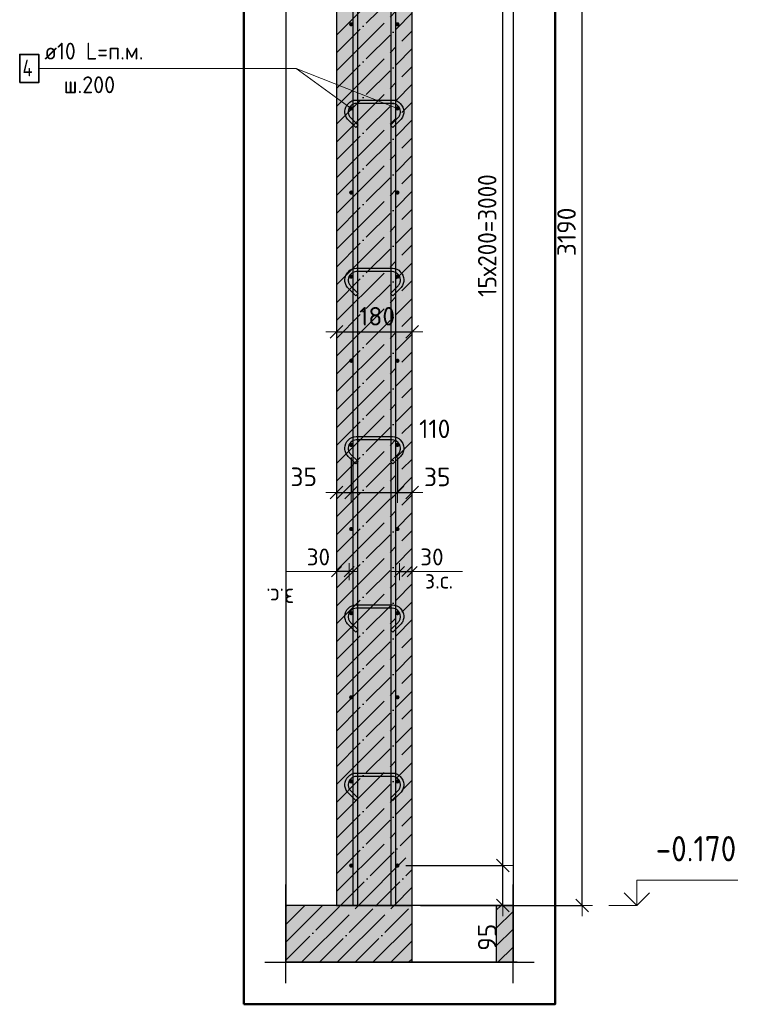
# Model space of a CAD drawing. Header units: millimetres. Extents: x -17997 to 37135, y 45383 to 72408.
# Tile 62 of 67: x 35390 to 37108, y 62457 to 64798. Entities that reach past the tile are written whole.
import ezdxf

# ---------------------------------------------------------------- set-up
doc = ezdxf.new("R2010")
doc.units = ezdxf.units.MM
doc.header["$PDMODE"] = 65
doc.linetypes.add('______11', pattern=[100, 80, -10, 0, -10])
doc.linetypes.add('______5', pattern=[220, 160, -20, 20, -20])
for name, color, linetype, lineweight in [('Standard', 7, 'Continuous', 25), ('Арм.стержн. вертикальными 1', 22, 'Continuous', 35), ('Арм.стержн.горизонт. 1', 180, 'Continuous', 35), ('Высотная отметки_ общее', 7, 'Continuous', 13), ('Размерная линия_ общее', 7, 'Continuous', 13), ('Размерная линия_ общее_1', 7, 'Continuous', 13)]:
    doc.layers.add(name, color=color, linetype=linetype, lineweight=lineweight)
doc.layers.add('Арм.стержн.Стяжки', color=7, linetype='Continuous', lineweight=35, true_color=0x501e0f)
doc.styles.add('ISOCPEUR', font='ISOCPEUR')
doc.dimstyles.new('DIMSTYLE_11', dxfattribs={"dimtxt": 44, "dimasz": 50, "dimexe": 0, "dimexo": 0, "dimgap": 22, "dimtad": 2, "dimdec": 0, "dimrnd": 5, "dimzin": 12, "dimdsep": 46, "dimtxsty": 'ISOCPEUR', "dimblk1": 'ALL_ML_STRICH', "dimblk2": 'ALL_ML_STRICH', "dimsah": 1, "dimcen": 0, "dimclrd": 7, "dimclre": 256, "dimclrt": 7, "dimadec": 0, "dimazin": 0, "dimtfac": 1, "dimtdec": 0, "dimtix": 1, "dimtmove": 2, "dimatfit": 3, "dimfxl": 0, "dimtvp": 1.2, "dimtzin": 0, "dimlwd": 0, "dimlwe": -3, "dimarcsym": 0})
doc.dimstyles.new('DIMSTYLE_3', dxfattribs={"dimtxt": 44, "dimasz": 50, "dimexe": 0, "dimexo": 0, "dimgap": 22, "dimtad": 2, "dimdec": 0, "dimrnd": 5, "dimzin": 12, "dimdsep": 46, "dimtxsty": 'ISOCPEUR', "dimblk1": 'ALL_ML_STRICH', "dimblk2": 'ALL_ML_STRICH', "dimsah": 1, "dimcen": 0, "dimclrd": 7, "dimclre": 256, "dimclrt": 7, "dimadec": 0, "dimazin": 0, "dimtfac": 1, "dimtdec": 0, "dimtix": 1, "dimtmove": 2, "dimatfit": 3, "dimfxl": 0, "dimtzin": 0, "dimlwd": 0, "dimlwe": -3, "dimarcsym": 0})
doc.dimstyles.new('DIMSTYLE_8', dxfattribs={"dimtxt": 40, "dimasz": 40, "dimexe": 0, "dimexo": 0.001, "dimgap": 20, "dimtad": 2, "dimdec": 0, "dimrnd": 5, "dimzin": 12, "dimdsep": 46, "dimtxsty": 'ISOCPEUR', "dimblk1": 'ALL_ML_STRICH', "dimblk2": 'ALL_ML_STRICH', "dimsah": 1, "dimcen": 0, "dimse1": 1, "dimse2": 1, "dimclrd": 7, "dimclre": 256, "dimclrt": 7, "dimadec": 0, "dimazin": 0, "dimtfac": 1, "dimtdec": 0, "dimtix": 1, "dimtmove": 2, "dimatfit": 3, "dimfxl": 0, "dimtvp": 1.2, "dimtzin": 0, "dimlwd": 0, "dimlwe": -3, "dimarcsym": 0})

# ---------------------------------------------------------------- blocks, each defined once
blk = doc.blocks.new('ALL_ML_STRICH')
at = {"color": 0, "linetype": 'ByBlock', "lineweight": -2}
for p, q in [((0, -0.5), (0, 0.5)), ((-1, 0), (0.5, 0)), ((-0.3, -0.3), (0.3, 0.3))]:
    blk.add_line(p, q, dxfattribs=at)
blk = doc.blocks.new('*D53')
at = {"layer": 'DEFPOINTS', "color": 7, "linetype": 'Continuous', "lineweight": 13, "transparency": 33554687}
for p in [(36444.9, 65882.2), (36322.8, 62692.2), (36726.9, 62692.2)]:
    blk.add_point(p, dxfattribs=at)
at = {"layer": 'Размерная линия_ общее', "color": 253, "linetype": 'Continuous', "lineweight": -2, "true_color": 0xa0a0a0, "transparency": 33554687}
for p, q in [((36464.9, 65882.2), (36726.9, 65882.2)), ((36342.8, 62692.2), (36726.9, 62692.2))]:
    blk.add_line(p, q, dxfattribs=at)
at = {"layer": 'Размерная линия_ общее', "color": 7, "linetype": 'Continuous', "lineweight": -2, "transparency": 33554687}
blk.add_line((36726.9, 62692.2), (36726.9, 65882.2), dxfattribs=at)
at = {"layer": 'Размерная линия_ общее', "color": 7, "linetype": 'Continuous', "lineweight": 13, "transparency": 33554687, "xscale": 50, "yscale": 50, "zscale": 50}
for p, rotation in [((36726.9, 65882.2), 90), ((36726.9, 62692.2), 270)]:
    blk.add_blockref('ALL_ML_STRICH', p, dxfattribs=dict(at, rotation=rotation))
at = {"layer": 'Размерная линия_ общее', "color": 7, "linetype": 'Continuous', "lineweight": 13, "transparency": 33554687, "insert": (36689.9, 64293.8), "char_height": 44, "width": 176, "attachment_point": 5, "rotation": 90, "style": 'ISOCPEUR'}
blk.add_mtext('\\A1;{3190}', dxfattribs=at)
blk = doc.blocks.new('COMPLEX_ELEVATIONDIM_2')
at = {"layer": 'Высотная отметки_ общее', "color": 7, "linetype": 'Continuous', "lineweight": 13, "transparency": 33554687}
for p, q in [((36856.9, 62692.2), (36856.9, 62752.2)), ((36856.9, 62752.2), (37096.9, 62752.2)), ((36856.9, 62692.2), (36826.9, 62722.2)), ((36856.9, 62692.2), (36886.9, 62722.2)), ((36856.9, 62692.2), (36856.9, 62692.2)), ((36856.9, 62692.2), (36856.9, 62692.2)), ((36856.9, 62692.2), (36856.9, 62692.2)), ((36856.9, 62692.2), (36856.9, 62692.2))]:
    blk.add_line(p, q, dxfattribs=at)
blk.add_lwpolyline([(36856.9, 62692.2), (36796.9, 62692.2), (36796.9, 62692.2), (36790.7, 62692.2)], dxfattribs=at)
at = {"layer": 'Высотная отметки_ общее', "color": 7, "linetype": 'Continuous', "lineweight": 13, "transparency": 33554687, "insert": (36901.9, 62797.2), "char_height": 60, "width": 242.825, "attachment_point": 7, "style": 'ISOCPEUR'}
blk.add_mtext('\\W0.90;-0.170', dxfattribs=at)
blk = doc.blocks.new('*D56')
at = {"layer": 'DEFPOINTS', "color": 7, "linetype": 'Continuous', "lineweight": 13, "transparency": 33554687}
for p in [(36287.8, 62787.2), (36322.8, 62692.2), (36538.2, 62692.2)]:
    blk.add_point(p, dxfattribs=at)
at = {"layer": 'Размерная линия_ общее', "color": 253, "linetype": 'Continuous', "lineweight": -2, "true_color": 0xa0a0a0, "transparency": 33554687}
for p, q in [((36307.8, 62787.2), (36538.2, 62787.2)), ((36342.8, 62692.2), (36538.2, 62692.2))]:
    blk.add_line(p, q, dxfattribs=at)
at = {"layer": 'Размерная линия_ общее', "color": 7, "linetype": 'Continuous', "lineweight": -2, "transparency": 33554687}
blk.add_line((36538.2, 62692.2), (36538.2, 62787.2), dxfattribs=at)
at = {"layer": 'Размерная линия_ общее', "color": 7, "linetype": 'Continuous', "lineweight": 13, "transparency": 33554687, "xscale": 50, "yscale": 50, "zscale": 50}
for p, rotation in [((36538.2, 62787.2), 90), ((36538.2, 62692.2), 270)]:
    blk.add_blockref('ALL_ML_STRICH', p, dxfattribs=dict(at, rotation=rotation))
at = {"layer": 'Размерная линия_ общее', "color": 7, "linetype": 'Continuous', "lineweight": 13, "transparency": 33554687, "insert": (36501.2, 62616.7), "char_height": 44, "width": 88, "attachment_point": 5, "rotation": 90, "style": 'ISOCPEUR'}
blk.add_mtext('\\A1;{95}', dxfattribs=at)
blk = doc.blocks.new('*D57')
at = {"layer": 'DEFPOINTS', "color": 7, "linetype": 'Continuous', "lineweight": 13, "transparency": 33554687}
for p in [(36287.8, 65787.2), (36287.8, 62787.2), (36538.2, 62787.2)]:
    blk.add_point(p, dxfattribs=at)
at = {"layer": 'Размерная линия_ общее', "color": 253, "linetype": 'Continuous', "lineweight": -2, "true_color": 0xa0a0a0, "transparency": 33554687}
for p, q in [((36307.8, 65787.2), (36538.2, 65787.2)), ((36307.8, 62787.2), (36538.2, 62787.2))]:
    blk.add_line(p, q, dxfattribs=at)
at = {"layer": 'Размерная линия_ общее', "color": 7, "linetype": 'Continuous', "lineweight": -2, "transparency": 33554687}
blk.add_line((36538.2, 62787.2), (36538.2, 65787.2), dxfattribs=at)
at = {"layer": 'Размерная линия_ общее', "color": 7, "linetype": 'Continuous', "lineweight": 13, "transparency": 33554687, "xscale": 50, "yscale": 50, "zscale": 50}
for p, rotation in [((36538.2, 65787.2), 90), ((36538.2, 62787.2), 270)]:
    blk.add_blockref('ALL_ML_STRICH', p, dxfattribs=dict(at, rotation=rotation))
at = {"layer": 'Размерная линия_ общее', "color": 7, "linetype": 'Continuous', "lineweight": 13, "transparency": 33554687, "insert": (36479.2, 64139.2), "char_height": 44, "width": 2.2, "attachment_point": 1, "rotation": 90, "line_spacing_factor": 0.60241, "style": 'ISOCPEUR'}
blk.add_mtext('\\W0.91;15х200=3000', dxfattribs=at)
blk = doc.blocks.new('*D61')
at = {"layer": 'DEFPOINTS', "color": 7, "linetype": 'Continuous', "lineweight": 13, "transparency": 33554687}
for p in [(36292.8, 63485.9), (36292.8, 63477.1), (36322.8, 63477.1)]:
    blk.add_point(p, dxfattribs=at)
at = {"layer": 'Размерная линия_ общее_1', "color": 7, "linetype": 'Continuous', "lineweight": -2, "transparency": 33554687}
blk.add_line((36292.8, 63485.9), (36322.8, 63485.9), dxfattribs=at)
at = {"layer": 'Размерная линия_ общее_1', "color": 7, "linetype": 'Continuous', "lineweight": 13, "transparency": 33554687, "xscale": 40, "yscale": 40, "zscale": 40, "rotation": 180}
blk.add_blockref('ALL_ML_STRICH', (36292.8, 63485.9), dxfattribs=at)
at = {"layer": 'Размерная линия_ общее_1', "color": 7, "linetype": 'Continuous', "lineweight": 13, "transparency": 33554687, "xscale": 40, "yscale": 40, "zscale": 40}
blk.add_blockref('ALL_ML_STRICH', (36322.8, 63485.9), dxfattribs=at)
at = {"layer": 'Размерная линия_ общее_1', "color": 7, "linetype": 'Continuous', "lineweight": 13, "transparency": 33554687, "insert": (36369.8, 63520.9), "char_height": 40, "width": 80, "attachment_point": 5, "style": 'ISOCPEUR'}
blk.add_mtext('\\A1;{30}', dxfattribs=at)
at = {"layer": 'Размерная линия_ общее_1', "color": 7, "linetype": 'Continuous', "lineweight": 13, "transparency": 33554687, "insert": (36353.3, 63485.7), "char_height": 40, "width": 2, "attachment_point": 1, "line_spacing_factor": 0.60241, "style": 'ISOCPEUR'}
blk.add_mtext('з.с.', dxfattribs=at)
blk = doc.blocks.new('*D62')
at = {"layer": 'DEFPOINTS', "color": 7, "linetype": 'Continuous', "lineweight": 13, "transparency": 33554687}
for p in [(36172.8, 63485.9), (36142.8, 63477.1), (36172.8, 63477.1)]:
    blk.add_point(p, dxfattribs=at)
at = {"layer": 'Размерная линия_ общее_1', "color": 7, "linetype": 'Continuous', "lineweight": -2, "transparency": 33554687}
blk.add_line((36172.8, 63485.9), (36142.8, 63485.9), dxfattribs=at)
at = {"layer": 'Размерная линия_ общее_1', "color": 7, "linetype": 'Continuous', "lineweight": 13, "transparency": 33554687, "xscale": 40, "yscale": 40, "zscale": 40}
for p, rotation in [((36142.8, 63485.9), 180), ((36172.8, 63485.9), 360)]:
    blk.add_blockref('ALL_ML_STRICH', p, dxfattribs=dict(at, rotation=rotation))
at = {"layer": 'Размерная линия_ общее_1', "color": 7, "linetype": 'Continuous', "lineweight": 13, "transparency": 33554687, "insert": (36099.8, 63520.9), "char_height": 40, "width": 80, "attachment_point": 5, "style": 'ISOCPEUR'}
blk.add_mtext('\\A1;{30}', dxfattribs=at)
at = {"layer": 'Размерная линия_ общее_1', "color": 7, "linetype": 'Continuous', "lineweight": 13, "transparency": 33554687, "insert": (36042.3, 63405.7), "char_height": 40, "width": 2, "attachment_point": 1, "rotation": 180, "line_spacing_factor": 0.60241, "style": 'ISOCPEUR'}
blk.add_mtext('з.с.', dxfattribs=at)
blk = doc.blocks.new('*D63')
at = {"layer": 'DEFPOINTS', "color": 7, "linetype": 'Continuous', "lineweight": 13, "transparency": 33554687}
for p in [(36177.8, 63777.2), (36142.8, 63674.4), (36142.8, 63660.5)]:
    blk.add_point(p, dxfattribs=at)
at = {"layer": 'Размерная линия_ общее', "color": 253, "linetype": 'Continuous', "lineweight": -2, "true_color": 0xa0a0a0, "transparency": 33554687}
for p, q in [((36177.8, 63757.2), (36177.8, 63674.4)), ((36142.8, 63674.4), (36142.8, 63674.4))]:
    blk.add_line(p, q, dxfattribs=at)
at = {"layer": 'Размерная линия_ общее', "color": 7, "linetype": 'Continuous', "lineweight": -2, "transparency": 33554687}
blk.add_line((36142.8, 63674.4), (36177.8, 63674.4), dxfattribs=at)
at = {"layer": 'Размерная линия_ общее', "color": 7, "linetype": 'Continuous', "lineweight": 13, "transparency": 33554687, "xscale": 50, "yscale": 50, "zscale": 50, "rotation": 180}
blk.add_blockref('ALL_ML_STRICH', (36142.8, 63674.4), dxfattribs=at)
at = {"layer": 'Размерная линия_ общее', "color": 7, "linetype": 'Continuous', "lineweight": 13, "transparency": 33554687, "xscale": 50, "yscale": 50, "zscale": 50}
blk.add_blockref('ALL_ML_STRICH', (36177.8, 63674.4), dxfattribs=at)
at = {"layer": 'Размерная линия_ общее', "color": 7, "linetype": 'Continuous', "lineweight": 13, "transparency": 33554687, "insert": (36064.9, 63711.4), "char_height": 44, "width": 88, "attachment_point": 5, "style": 'ISOCPEUR'}
blk.add_mtext('\\A1;{35}', dxfattribs=at)
blk = doc.blocks.new('*D64')
at = {"layer": 'DEFPOINTS', "color": 7, "linetype": 'Continuous', "lineweight": 13, "transparency": 33554687}
for p in [(36177.8, 63777.2), (36287.8, 63777.2), (36177.8, 63674.4)]:
    blk.add_point(p, dxfattribs=at)
at = {"layer": 'Размерная линия_ общее', "color": 253, "linetype": 'Continuous', "lineweight": -2, "true_color": 0xa0a0a0, "transparency": 33554687}
for p, q in [((36177.8, 63757.2), (36177.8, 63674.4)), ((36287.8, 63757.2), (36287.8, 63674.4))]:
    blk.add_line(p, q, dxfattribs=at)
at = {"layer": 'Размерная линия_ общее', "color": 7, "linetype": 'Continuous', "lineweight": -2, "transparency": 33554687}
blk.add_line((36177.8, 63674.4), (36287.8, 63674.4), dxfattribs=at)
at = {"layer": 'Размерная линия_ общее', "color": 7, "linetype": 'Continuous', "lineweight": 13, "transparency": 33554687, "xscale": 50, "yscale": 50, "zscale": 50, "rotation": 180}
blk.add_blockref('ALL_ML_STRICH', (36177.8, 63674.4), dxfattribs=at)
at = {"layer": 'Размерная линия_ общее', "color": 7, "linetype": 'Continuous', "lineweight": 13, "transparency": 33554687, "xscale": 50, "yscale": 50, "zscale": 50}
blk.add_blockref('ALL_ML_STRICH', (36287.8, 63674.4), dxfattribs=at)
at = {"layer": 'Размерная линия_ общее', "color": 7, "linetype": 'Continuous', "lineweight": 13, "transparency": 33554687, "insert": (36376.5, 63825.5), "char_height": 44, "width": 132, "attachment_point": 5, "style": 'ISOCPEUR'}
blk.add_mtext('\\A1;{110}', dxfattribs=at)
blk = doc.blocks.new('*D65')
at = {"layer": 'DEFPOINTS', "color": 7, "linetype": 'Continuous', "lineweight": 13, "transparency": 33554687}
for p in [(36287.8, 63777.2), (36287.8, 63674.4), (36322.8, 63660.5)]:
    blk.add_point(p, dxfattribs=at)
at = {"layer": 'Размерная линия_ общее', "color": 253, "linetype": 'Continuous', "lineweight": -2, "true_color": 0xa0a0a0, "transparency": 33554687}
for p, q in [((36287.8, 63757.2), (36287.8, 63674.4)), ((36322.8, 63674.4), (36322.8, 63674.4))]:
    blk.add_line(p, q, dxfattribs=at)
at = {"layer": 'Размерная линия_ общее', "color": 7, "linetype": 'Continuous', "lineweight": -2, "transparency": 33554687}
blk.add_line((36287.8, 63674.4), (36322.8, 63674.4), dxfattribs=at)
at = {"layer": 'Размерная линия_ общее', "color": 7, "linetype": 'Continuous', "lineweight": 13, "transparency": 33554687, "xscale": 50, "yscale": 50, "zscale": 50, "rotation": 180}
blk.add_blockref('ALL_ML_STRICH', (36287.8, 63674.4), dxfattribs=at)
at = {"layer": 'Размерная линия_ общее', "color": 7, "linetype": 'Continuous', "lineweight": 13, "transparency": 33554687, "xscale": 50, "yscale": 50, "zscale": 50}
blk.add_blockref('ALL_ML_STRICH', (36322.8, 63674.4), dxfattribs=at)
at = {"layer": 'Размерная линия_ общее', "color": 7, "linetype": 'Continuous', "lineweight": 13, "transparency": 33554687, "insert": (36382.5, 63711.1), "char_height": 44, "width": 88, "attachment_point": 5, "style": 'ISOCPEUR'}
blk.add_mtext('\\A1;{35}', dxfattribs=at)
blk = doc.blocks.new('*D66')
at = {"layer": 'DEFPOINTS', "color": 7, "linetype": 'Continuous', "lineweight": 13, "transparency": 33554687}
for p in [(36142.8, 64056.1), (36142.8, 64051), (36322.8, 64051)]:
    blk.add_point(p, dxfattribs=at)
at = {"layer": 'Размерная линия_ общее', "color": 253, "linetype": 'Continuous', "lineweight": -2, "true_color": 0xa0a0a0, "transparency": 33554687}
for p, q in [((36142.8, 64056.1), (36142.8, 64056.1)), ((36322.8, 64056.1), (36322.8, 64056.1))]:
    blk.add_line(p, q, dxfattribs=at)
at = {"layer": 'Размерная линия_ общее', "color": 7, "linetype": 'Continuous', "lineweight": -2, "transparency": 33554687}
blk.add_line((36142.8, 64056.1), (36322.8, 64056.1), dxfattribs=at)
at = {"layer": 'Размерная линия_ общее', "color": 7, "linetype": 'Continuous', "lineweight": 13, "transparency": 33554687, "xscale": 50, "yscale": 50, "zscale": 50, "rotation": 180}
blk.add_blockref('ALL_ML_STRICH', (36142.8, 64056.1), dxfattribs=at)
at = {"layer": 'Размерная линия_ общее', "color": 7, "linetype": 'Continuous', "lineweight": 13, "transparency": 33554687, "xscale": 50, "yscale": 50, "zscale": 50}
blk.add_blockref('ALL_ML_STRICH', (36322.8, 64056.1), dxfattribs=at)
at = {"layer": 'Размерная линия_ общее', "color": 7, "linetype": 'Continuous', "lineweight": 13, "transparency": 33554687, "insert": (36239.4, 64093.1), "char_height": 44, "width": 132, "attachment_point": 5, "style": 'ISOCPEUR'}
blk.add_mtext('\\A1;{180}', dxfattribs=at)

msp = doc.modelspace()

# ---------------------------------------------------------------- hatches: boundary and pattern name
at = {"linetype": '______5', "lineweight": -3, "transparency": 33554687}
msp.add_hatch(color=7, dxfattribs=at).paths.add_polyline_path([(36322.8, 62692.2), (36022.6, 62692.2), (36022.6, 62557.3), (36322.8, 62557.3)])
at = {"linetype": 'Continuous', "lineweight": -3, "transparency": 33554687}
msp.add_hatch(color=7, dxfattribs=at).paths.add_polyline_path([(36522.8, 62692.2), (36522.8, 62557.3), (36562.6, 62557.3), (36562.6, 62692.2)])
at = {"layer": 'Standard', "linetype": 'Continuous', "lineweight": -3, "transparency": 33554687}
msp.add_hatch(color=7, dxfattribs=at).paths.add_polyline_path([(36322.8, 65882.2), (36142.8, 65882.2), (36142.8, 62692.2), (36322.8, 62692.2)])
at = {"layer": 'Арм.стержн.горизонт. 1', "linetype": 'Continuous', "lineweight": 50, "transparency": 33554687}
for points in [[(36182.8, 64787.2), (36182.4, 64789.2), (36181.4, 64790.8), (36179.7, 64791.9), (36177.8, 64792.2), (36175.9, 64791.9), (36174.3, 64790.8), (36173.2, 64789.2), (36172.8, 64787.2), (36173.2, 64785.3), (36174.3, 64783.7), (36175.9, 64782.6), (36177.8, 64782.2), (36179.7, 64782.6), (36181.4, 64783.7), (36182.4, 64785.3)], [(36292.8, 64787.2), (36292.4, 64789.2), (36291.4, 64790.8), (36289.7, 64791.9), (36287.8, 64792.2), (36285.9, 64791.9), (36284.3, 64790.8), (36283.2, 64789.2), (36282.8, 64787.2), (36283.2, 64785.3), (36284.3, 64783.7), (36285.9, 64782.6), (36287.8, 64782.2), (36289.7, 64782.6), (36291.4, 64783.7), (36292.4, 64785.3)], [(36182.8, 64587.2), (36182.4, 64589.2), (36181.4, 64590.8), (36179.7, 64591.9), (36177.8, 64592.2), (36175.9, 64591.9), (36174.3, 64590.8), (36173.2, 64589.2), (36172.8, 64587.2), (36173.2, 64585.3), (36174.3, 64583.7), (36175.9, 64582.6), (36177.8, 64582.2), (36179.7, 64582.6), (36181.4, 64583.7), (36182.4, 64585.3)], [(36292.8, 64587.2), (36292.4, 64589.2), (36291.4, 64590.8), (36289.7, 64591.9), (36287.8, 64592.2), (36285.9, 64591.9), (36284.3, 64590.8), (36283.2, 64589.2), (36282.8, 64587.2), (36283.2, 64585.3), (36284.3, 64583.7), (36285.9, 64582.6), (36287.8, 64582.2), (36289.7, 64582.6), (36291.4, 64583.7), (36292.4, 64585.3)], [(36182.8, 64387.2), (36182.4, 64389.2), (36181.4, 64390.8), (36179.7, 64391.9), (36177.8, 64392.2), (36175.9, 64391.9), (36174.3, 64390.8), (36173.2, 64389.2), (36172.8, 64387.2), (36173.2, 64385.3), (36174.3, 64383.7), (36175.9, 64382.6), (36177.8, 64382.2), (36179.7, 64382.6), (36181.4, 64383.7), (36182.4, 64385.3)], [(36292.8, 64387.2), (36292.4, 64389.2), (36291.4, 64390.8), (36289.7, 64391.9), (36287.8, 64392.2), (36285.9, 64391.9), (36284.3, 64390.8), (36283.2, 64389.2), (36282.8, 64387.2), (36283.2, 64385.3), (36284.3, 64383.7), (36285.9, 64382.6), (36287.8, 64382.2), (36289.7, 64382.6), (36291.4, 64383.7), (36292.4, 64385.3)], [(36182.8, 64187.2), (36182.4, 64189.2), (36181.4, 64190.8), (36179.7, 64191.9), (36177.8, 64192.2), (36175.9, 64191.9), (36174.3, 64190.8), (36173.2, 64189.2), (36172.8, 64187.2), (36173.2, 64185.3), (36174.3, 64183.7), (36175.9, 64182.6), (36177.8, 64182.2), (36179.7, 64182.6), (36181.4, 64183.7), (36182.4, 64185.3)], [(36292.8, 64187.2), (36292.4, 64189.2), (36291.4, 64190.8), (36289.7, 64191.9), (36287.8, 64192.2), (36285.9, 64191.9), (36284.3, 64190.8), (36283.2, 64189.2), (36282.8, 64187.2), (36283.2, 64185.3), (36284.3, 64183.7), (36285.9, 64182.6), (36287.8, 64182.2), (36289.7, 64182.6), (36291.4, 64183.7), (36292.4, 64185.3)], [(36182.8, 63987.2), (36182.4, 63989.2), (36181.4, 63990.8), (36179.7, 63991.9), (36177.8, 63992.2), (36175.9, 63991.9), (36174.3, 63990.8), (36173.2, 63989.2), (36172.8, 63987.2), (36173.2, 63985.3), (36174.3, 63983.7), (36175.9, 63982.6), (36177.8, 63982.2), (36179.7, 63982.6), (36181.4, 63983.7), (36182.4, 63985.3)], [(36292.8, 63987.2), (36292.4, 63989.2), (36291.4, 63990.8), (36289.7, 63991.9), (36287.8, 63992.2), (36285.9, 63991.9), (36284.3, 63990.8), (36283.2, 63989.2), (36282.8, 63987.2), (36283.2, 63985.3), (36284.3, 63983.7), (36285.9, 63982.6), (36287.8, 63982.2), (36289.7, 63982.6), (36291.4, 63983.7), (36292.4, 63985.3)], [(36182.8, 63787.2), (36182.4, 63789.2), (36181.4, 63790.8), (36179.7, 63791.9), (36177.8, 63792.2), (36175.9, 63791.9), (36174.3, 63790.8), (36173.2, 63789.2), (36172.8, 63787.2), (36173.2, 63785.3), (36174.3, 63783.7), (36175.9, 63782.6), (36177.8, 63782.2), (36179.7, 63782.6), (36181.4, 63783.7), (36182.4, 63785.3)], [(36292.8, 63787.2), (36292.4, 63789.2), (36291.4, 63790.8), (36289.7, 63791.9), (36287.8, 63792.2), (36285.9, 63791.9), (36284.3, 63790.8), (36283.2, 63789.2), (36282.8, 63787.2), (36283.2, 63785.3), (36284.3, 63783.7), (36285.9, 63782.6), (36287.8, 63782.2), (36289.7, 63782.6), (36291.4, 63783.7), (36292.4, 63785.3)], [(36182.8, 63587.2), (36182.4, 63589.2), (36181.4, 63590.8), (36179.7, 63591.9), (36177.8, 63592.2), (36175.9, 63591.9), (36174.3, 63590.8), (36173.2, 63589.2), (36172.8, 63587.2), (36173.2, 63585.3), (36174.3, 63583.7), (36175.9, 63582.6), (36177.8, 63582.2), (36179.7, 63582.6), (36181.4, 63583.7), (36182.4, 63585.3)], [(36292.8, 63587.2), (36292.4, 63589.2), (36291.4, 63590.8), (36289.7, 63591.9), (36287.8, 63592.2), (36285.9, 63591.9), (36284.3, 63590.8), (36283.2, 63589.2), (36282.8, 63587.2), (36283.2, 63585.3), (36284.3, 63583.7), (36285.9, 63582.6), (36287.8, 63582.2), (36289.7, 63582.6), (36291.4, 63583.7), (36292.4, 63585.3)], [(36182.8, 63387.2), (36182.4, 63389.2), (36181.4, 63390.8), (36179.7, 63391.9), (36177.8, 63392.2), (36175.9, 63391.9), (36174.3, 63390.8), (36173.2, 63389.2), (36172.8, 63387.2), (36173.2, 63385.3), (36174.3, 63383.7), (36175.9, 63382.6), (36177.8, 63382.2), (36179.7, 63382.6), (36181.4, 63383.7), (36182.4, 63385.3)], [(36292.8, 63387.2), (36292.4, 63389.2), (36291.4, 63390.8), (36289.7, 63391.9), (36287.8, 63392.2), (36285.9, 63391.9), (36284.3, 63390.8), (36283.2, 63389.2), (36282.8, 63387.2), (36283.2, 63385.3), (36284.3, 63383.7), (36285.9, 63382.6), (36287.8, 63382.2), (36289.7, 63382.6), (36291.4, 63383.7), (36292.4, 63385.3)], [(36182.8, 63187.2), (36182.4, 63189.2), (36181.4, 63190.8), (36179.7, 63191.9), (36177.8, 63192.2), (36175.9, 63191.9), (36174.3, 63190.8), (36173.2, 63189.2), (36172.8, 63187.2), (36173.2, 63185.3), (36174.3, 63183.7), (36175.9, 63182.6), (36177.8, 63182.2), (36179.7, 63182.6), (36181.4, 63183.7), (36182.4, 63185.3)], [(36292.8, 63187.2), (36292.4, 63189.2), (36291.4, 63190.8), (36289.7, 63191.9), (36287.8, 63192.2), (36285.9, 63191.9), (36284.3, 63190.8), (36283.2, 63189.2), (36282.8, 63187.2), (36283.2, 63185.3), (36284.3, 63183.7), (36285.9, 63182.6), (36287.8, 63182.2), (36289.7, 63182.6), (36291.4, 63183.7), (36292.4, 63185.3)], [(36182.8, 62987.2), (36182.4, 62989.2), (36181.4, 62990.8), (36179.7, 62991.9), (36177.8, 62992.2), (36175.9, 62991.9), (36174.3, 62990.8), (36173.2, 62989.2), (36172.8, 62987.2), (36173.2, 62985.3), (36174.3, 62983.7), (36175.9, 62982.6), (36177.8, 62982.2), (36179.7, 62982.6), (36181.4, 62983.7), (36182.4, 62985.3)], [(36292.8, 62987.2), (36292.4, 62989.2), (36291.4, 62990.8), (36289.7, 62991.9), (36287.8, 62992.2), (36285.9, 62991.9), (36284.3, 62990.8), (36283.2, 62989.2), (36282.8, 62987.2), (36283.2, 62985.3), (36284.3, 62983.7), (36285.9, 62982.6), (36287.8, 62982.2), (36289.7, 62982.6), (36291.4, 62983.7), (36292.4, 62985.3)], [(36182.8, 62787.2), (36182.4, 62789.2), (36181.4, 62790.8), (36179.7, 62791.9), (36177.8, 62792.2), (36175.9, 62791.9), (36174.3, 62790.8), (36173.2, 62789.2), (36172.8, 62787.2), (36173.2, 62785.3), (36174.3, 62783.7), (36175.9, 62782.6), (36177.8, 62782.2), (36179.7, 62782.6), (36181.4, 62783.7), (36182.4, 62785.3)], [(36292.8, 62787.2), (36292.4, 62789.2), (36291.4, 62790.8), (36289.7, 62791.9), (36287.8, 62792.2), (36285.9, 62791.9), (36284.3, 62790.8), (36283.2, 62789.2), (36282.8, 62787.2), (36283.2, 62785.3), (36284.3, 62783.7), (36285.9, 62782.6), (36287.8, 62782.2), (36289.7, 62782.6), (36291.4, 62783.7), (36292.4, 62785.3)]]:
    msp.add_hatch(color=4, dxfattribs=at).paths.add_polyline_path(points)

# ---------------------------------------------------------------- linework, layer by layer
at = {"color": 52, "linetype": 'Continuous', "lineweight": -3, "transparency": 33554687}
for p, q in [((36022.6, 66974.2), (36022.6, 62557.3)), ((36022.6, 66974.2), (36022.6, 62557.3)), ((36562.6, 66974.2), (36562.6, 62557.3)), ((36562.6, 66974.2), (36562.6, 62557.3)), ((36562.6, 62557.3), (36022.6, 62557.3)), ((36022.6, 62557.3), (36562.6, 62557.3))]:
    msp.add_line(p, q, dxfattribs=at)
at = {"color": 7, "linetype": 'Continuous', "lineweight": 25, "transparency": 33554687}
for p, q in [((36022.6, 62507.3), (36022.6, 62742.2)), ((36562.6, 62507.3), (36562.6, 62742.2)), ((36142.8, 62692.2), (36022.6, 62692.2)), ((36322.8, 62692.2), (36142.8, 62692.2)), ((36522.8, 62692.2), (36322.8, 62692.2)), ((36322.8, 62557.3), (36322.8, 62692.2)), ((36522.8, 62692.2), (36522.8, 62557.3)), ((36562.6, 62692.2), (36522.8, 62692.2)), ((35972.6, 62557.3), (36372.8, 62557.3)), ((36572.8, 62557.3), (36272.8, 62557.3)), ((36472.8, 62557.3), (36612.6, 62557.3))]:
    msp.add_line(p, q, dxfattribs=at)
at = {"color": 7, "linetype": '______11', "lineweight": -3, "transparency": 33554687}
for p, q in [((36022.6, 62647.4), (36067.5, 62692.2)), ((36022.6, 62562.5), (36152.3, 62692.2)), ((36102.3, 62557.3), (36237.2, 62692.2)), ((36187.1, 62557.3), (36322, 62692.2)), ((36522.8, 62638.5), (36562.6, 62678.2)), ((36272, 62557.3), (36322.8, 62608.2)), ((36526.5, 62557.3), (36562.6, 62593.4))]:
    msp.add_line(p, q, dxfattribs=at)
at = {"color": 7, "linetype": '______5', "lineweight": -3, "transparency": 33554687}
for p, q in [((36022.6, 62689.8), (36025, 62692.2)), ((36022.6, 62604.9), (36109.9, 62692.2)), ((36059.8, 62557.3), (36194.8, 62692.2)), ((36144.7, 62557.3), (36279.6, 62692.2)), ((36522.8, 62680.9), (36534.2, 62692.2)), ((36229.5, 62557.3), (36322.8, 62650.6)), ((36522.8, 62596), (36562.6, 62635.8)), ((36314.4, 62557.3), (36322.8, 62565.8))]:
    msp.add_line(p, q, dxfattribs=at)
at = {"layer": 'Standard', "color": 7, "linetype": 'Continuous', "lineweight": 25, "transparency": 33554687}
for p, q in [((36142.8, 65882.2), (36142.8, 62692.2)), ((36322.8, 62692.2), (36322.8, 65882.2)), ((36142.8, 62692.2), (36322.8, 62692.2))]:
    msp.add_line(p, q, dxfattribs=at)
at = {"layer": 'Standard', "color": 7, "linetype": '______5', "lineweight": -3, "transparency": 33554687}
for p, q in [((36142.8, 64761.6), (36322.8, 64941.6)), ((36142.8, 64676.8), (36322.8, 64856.8)), ((36142.8, 64591.9), (36322.8, 64771.9)), ((36142.8, 64507.1), (36322.8, 64687.1)), ((36142.8, 64422.2), (36322.8, 64602.2)), ((36142.8, 64337.4), (36322.8, 64517.4)), ((36142.8, 64252.5), (36322.8, 64432.5)), ((36142.8, 64167.7), (36322.8, 64347.7)), ((36142.8, 64082.8), (36322.8, 64262.8)), ((36142.8, 63998), (36322.8, 64178)), ((36142.8, 63913.1), (36322.8, 64093.1)), ((36142.8, 63828.2), (36322.8, 64008.2)), ((36142.8, 63743.4), (36322.8, 63923.4)), ((36142.8, 63658.5), (36322.8, 63838.5)), ((36142.8, 63573.7), (36322.8, 63753.7)), ((36142.8, 63488.8), (36322.8, 63668.8)), ((36142.8, 63404), (36322.8, 63584)), ((36142.8, 63319.1), (36322.8, 63499.1)), ((36142.8, 63234.3), (36322.8, 63414.3)), ((36142.8, 63149.4), (36322.8, 63329.4)), ((36142.8, 63064.6), (36322.8, 63244.6)), ((36142.8, 62979.7), (36322.8, 63159.7)), ((36142.8, 62894.9), (36322.8, 63074.9)), ((36142.8, 62810), (36322.8, 62990)), ((36142.8, 62725.2), (36322.8, 62905.2)), ((36194.8, 62692.2), (36322.8, 62820.3)), ((36279.6, 62692.2), (36322.8, 62735.5))]:
    msp.add_line(p, q, dxfattribs=at)
at = {"layer": 'Standard', "color": 7, "linetype": '______11', "lineweight": -3, "transparency": 33554687}
for p, q in [((36142.8, 64719.2), (36322.8, 64899.2)), ((36142.8, 64634.4), (36322.8, 64814.4)), ((36142.8, 64549.5), (36322.8, 64729.5)), ((36142.8, 64464.6), (36322.8, 64644.6)), ((36142.8, 64379.8), (36322.8, 64559.8)), ((36142.8, 64294.9), (36322.8, 64474.9)), ((36142.8, 64210.1), (36322.8, 64390.1)), ((36142.8, 64125.2), (36322.8, 64305.2)), ((36142.8, 64040.4), (36322.8, 64220.4)), ((36142.8, 63955.5), (36322.8, 64135.5)), ((36142.8, 63870.7), (36322.8, 64050.7)), ((36142.8, 63785.8), (36322.8, 63965.8)), ((36142.8, 63701), (36322.8, 63881)), ((36142.8, 63616.1), (36322.8, 63796.1)), ((36142.8, 63531.3), (36322.8, 63711.3)), ((36142.8, 63446.4), (36322.8, 63626.4)), ((36142.8, 63361.6), (36322.8, 63541.6)), ((36142.8, 63276.7), (36322.8, 63456.7)), ((36142.8, 63191.9), (36322.8, 63371.9)), ((36142.8, 63107), (36322.8, 63287)), ((36142.8, 63022.1), (36322.8, 63202.1)), ((36142.8, 62937.3), (36322.8, 63117.3)), ((36142.8, 62852.4), (36322.8, 63032.4)), ((36142.8, 62767.6), (36322.8, 62947.6)), ((36152.3, 62692.2), (36322.8, 62862.7)), ((36237.2, 62692.2), (36322.8, 62777.9)), ((36322, 62692.2), (36322.8, 62693))]:
    msp.add_line(p, q, dxfattribs=at)
at = {"layer": 'Standard', "color": 7, "linetype": 'Continuous', "lineweight": 13, "transparency": 33554687}
for p, q in [((36287.8, 64587.2), (36046.8, 64682.1)), ((36142.8, 63485.9), (36022.8, 63485.9)), ((36322.8, 63485.9), (36442.8, 63485.9))]:
    msp.add_line(p, q, dxfattribs=at)
at = {"layer": 'Standard', "color": 7, "linetype": 'Continuous', "lineweight": 50, "transparency": 33554687}
msp.add_lwpolyline([(35922.6, 62457.3), (36662.6, 62457.3), (36662.6, 67074.2), (35922.6, 67074.2), (35922.6, 62457.3)], dxfattribs=at)
at = {"layer": 'Арм.стержн. вертикальными 1', "color": 4, "linetype": 'Continuous', "lineweight": 25, "transparency": 33554687}
for points in [[(36182.8, 62692.2), (36182.8, 66892.2), (36192.8, 66892.2), (36192.8, 62692.2), (36182.8, 62692.2)], [(36272.8, 62692.2), (36272.8, 66892.2), (36282.8, 66892.2), (36282.8, 62692.2), (36272.8, 62692.2)]]:
    msp.add_lwpolyline(points, dxfattribs=at)
at = {"layer": 'Арм.стержн.горизонт. 1', "color": 7, "linetype": 'Continuous', "lineweight": 13, "transparency": 33554687}
for p, q in [((35434.8, 64682.1), (36046.8, 64682.1)), ((36046.8, 64682.1), (36177.8, 64587.2))]:
    msp.add_line(p, q, dxfattribs=at)
at = {"layer": 'Арм.стержн.горизонт. 1', "color": 52, "linetype": 'Continuous', "lineweight": 25, "transparency": 33554687}
for p, q in [((36142.8, 62692.2), (36142.8, 62692.2)), ((36322.8, 62692.2), (36322.8, 62692.2))]:
    msp.add_line(p, q, dxfattribs=at)
at = {"layer": 'Арм.стержн.горизонт. 1', "color": 7, "linetype": 'Continuous', "lineweight": 35, "transparency": 33554687}
msp.add_lwpolyline([(35389.5, 64648.7), (35434.8, 64648.7), (35434.8, 64715.4), (35389.5, 64715.4), (35389.5, 64648.7)], dxfattribs=at)
at = {"layer": 'Арм.стержн.Стяжки', "color": 40, "linetype": 'Continuous', "lineweight": 25, "transparency": 33554687}
for points in [[(36271.4, 64547.5), (36289.2, 64565.4), (36290.5, 64566.8), (36291.6, 64568.3), (36292.5, 64569.9), (36293.3, 64571.6), (36293.9, 64573.3), (36294.4, 64575.1), (36294.7, 64577), (36294.8, 64578.9), (36294.8, 64580), (36294.3, 64583.6), (36293.1, 64587.3), (36291.2, 64590.6), (36288.9, 64593.4), (36286.2, 64595.7), (36282.9, 64597.5), (36279.2, 64598.7), (36275.6, 64599.2), (36190, 64599.2), (36186.4, 64598.7), (36182.8, 64597.5), (36179.4, 64595.7), (36176.7, 64593.4), (36174.4, 64590.6), (36172.5, 64587.3), (36171.3, 64583.6), (36170.8, 64580), (36170.8, 64578.9), (36170.9, 64577), (36171.2, 64575.1), (36171.7, 64573.3), (36172.3, 64571.6), (36173.1, 64569.9), (36174.1, 64568.3), (36175.2, 64566.8), (36176.4, 64565.4), (36194.3, 64547.5), (36188.6, 64541.9), (36170.5, 64559.9), (36168.9, 64561.8), (36167.4, 64563.9), (36166, 64566.2), (36164.9, 64568.5), (36164.1, 64571), (36163.4, 64573.5), (36163, 64576.1), (36162.8, 64578.6), (36162.8, 64580.6), (36163.5, 64585.4), (36165.2, 64590.5), (36167.8, 64595.2), (36171, 64599.1), (36174.9, 64602.3), (36179.5, 64604.9), (36184.6, 64606.6), (36189.5, 64607.2), (36276.1, 64607.2), (36281, 64606.6), (36286.1, 64604.9), (36290.8, 64602.3), (36294.6, 64599.1), (36297.8, 64595.2), (36300.5, 64590.5), (36302.1, 64585.4), (36302.8, 64580.6), (36302.8, 64578.6), (36302.6, 64576.1), (36302.2, 64573.5), (36301.6, 64571), (36300.7, 64568.5), (36299.6, 64566.2), (36298.3, 64563.9), (36296.7, 64561.8), (36295.1, 64559.9), (36277, 64541.9), (36271.4, 64547.5)], [(36271.4, 64147.5), (36289.2, 64165.4), (36290.5, 64166.8), (36291.6, 64168.3), (36292.5, 64169.9), (36293.3, 64171.6), (36293.9, 64173.3), (36294.4, 64175.1), (36294.7, 64177), (36294.8, 64178.9), (36294.8, 64180), (36294.3, 64183.6), (36293.1, 64187.3), (36291.2, 64190.6), (36288.9, 64193.4), (36286.2, 64195.7), (36282.9, 64197.5), (36279.2, 64198.7), (36275.6, 64199.2), (36190, 64199.2), (36186.4, 64198.7), (36182.8, 64197.5), (36179.4, 64195.7), (36176.7, 64193.4), (36174.4, 64190.6), (36172.5, 64187.3), (36171.3, 64183.6), (36170.8, 64180), (36170.8, 64178.9), (36170.9, 64177), (36171.2, 64175.1), (36171.7, 64173.3), (36172.3, 64171.6), (36173.1, 64169.9), (36174.1, 64168.3), (36175.2, 64166.8), (36176.4, 64165.4), (36194.3, 64147.5), (36188.6, 64141.9), (36170.5, 64159.9), (36168.9, 64161.8), (36167.4, 64163.9), (36166, 64166.2), (36164.9, 64168.5), (36164.1, 64171), (36163.4, 64173.5), (36163, 64176.1), (36162.8, 64178.6), (36162.8, 64180.6), (36163.5, 64185.4), (36165.2, 64190.5), (36167.8, 64195.2), (36171, 64199.1), (36174.9, 64202.3), (36179.5, 64204.9), (36184.6, 64206.6), (36189.5, 64207.2), (36276.1, 64207.2), (36281, 64206.6), (36286.1, 64204.9), (36290.8, 64202.3), (36294.6, 64199.1), (36297.8, 64195.2), (36300.5, 64190.5), (36302.1, 64185.4), (36302.8, 64180.6), (36302.8, 64178.6), (36302.6, 64176.1), (36302.2, 64173.5), (36301.6, 64171), (36300.7, 64168.5), (36299.6, 64166.2), (36298.3, 64163.9), (36296.7, 64161.8), (36295.1, 64159.9), (36277, 64141.9), (36271.4, 64147.5)], [(36271.4, 63747.5), (36289.2, 63765.4), (36290.5, 63766.8), (36291.6, 63768.3), (36292.5, 63769.9), (36293.3, 63771.6), (36293.9, 63773.3), (36294.4, 63775.1), (36294.7, 63777), (36294.8, 63778.9), (36294.8, 63780), (36294.3, 63783.6), (36293.1, 63787.3), (36291.2, 63790.6), (36288.9, 63793.4), (36286.2, 63795.7), (36282.9, 63797.5), (36279.2, 63798.7), (36275.6, 63799.2), (36190, 63799.2), (36186.4, 63798.7), (36182.8, 63797.5), (36179.4, 63795.7), (36176.7, 63793.4), (36174.4, 63790.6), (36172.5, 63787.3), (36171.3, 63783.6), (36170.8, 63780), (36170.8, 63778.9), (36170.9, 63777), (36171.2, 63775.1), (36171.7, 63773.3), (36172.3, 63771.6), (36173.1, 63769.9), (36174.1, 63768.3), (36175.2, 63766.8), (36176.4, 63765.4), (36194.3, 63747.5), (36188.6, 63741.9), (36170.5, 63759.9), (36168.9, 63761.8), (36167.4, 63763.9), (36166, 63766.2), (36164.9, 63768.5), (36164.1, 63771), (36163.4, 63773.5), (36163, 63776.1), (36162.8, 63778.6), (36162.8, 63780.6), (36163.5, 63785.4), (36165.2, 63790.5), (36167.8, 63795.2), (36171, 63799.1), (36174.9, 63802.3), (36179.5, 63804.9), (36184.6, 63806.6), (36189.5, 63807.2), (36276.1, 63807.2), (36281, 63806.6), (36286.1, 63804.9), (36290.8, 63802.3), (36294.6, 63799.1), (36297.8, 63795.2), (36300.5, 63790.5), (36302.1, 63785.4), (36302.8, 63780.6), (36302.8, 63778.6), (36302.6, 63776.1), (36302.2, 63773.5), (36301.6, 63771), (36300.7, 63768.5), (36299.6, 63766.2), (36298.3, 63763.9), (36296.7, 63761.8), (36295.1, 63759.9), (36277, 63741.9), (36271.4, 63747.5)], [(36271.4, 63347.5), (36289.2, 63365.4), (36290.5, 63366.8), (36291.6, 63368.3), (36292.5, 63369.9), (36293.3, 63371.6), (36293.9, 63373.3), (36294.4, 63375.1), (36294.7, 63377), (36294.8, 63378.9), (36294.8, 63380), (36294.3, 63383.6), (36293.1, 63387.3), (36291.2, 63390.6), (36288.9, 63393.4), (36286.2, 63395.7), (36282.9, 63397.5), (36279.2, 63398.7), (36275.6, 63399.2), (36190, 63399.2), (36186.4, 63398.7), (36182.8, 63397.5), (36179.4, 63395.7), (36176.7, 63393.4), (36174.4, 63390.6), (36172.5, 63387.3), (36171.3, 63383.6), (36170.8, 63380), (36170.8, 63378.9), (36170.9, 63377), (36171.2, 63375.1), (36171.7, 63373.3), (36172.3, 63371.6), (36173.1, 63369.9), (36174.1, 63368.3), (36175.2, 63366.8), (36176.4, 63365.4), (36194.3, 63347.5), (36188.6, 63341.9), (36170.5, 63359.9), (36168.9, 63361.8), (36167.4, 63363.9), (36166, 63366.2), (36164.9, 63368.5), (36164.1, 63371), (36163.4, 63373.5), (36163, 63376.1), (36162.8, 63378.6), (36162.8, 63380.6), (36163.5, 63385.4), (36165.2, 63390.5), (36167.8, 63395.2), (36171, 63399.1), (36174.9, 63402.3), (36179.5, 63404.9), (36184.6, 63406.6), (36189.5, 63407.2), (36276.1, 63407.2), (36281, 63406.6), (36286.1, 63404.9), (36290.8, 63402.3), (36294.6, 63399.1), (36297.8, 63395.2), (36300.5, 63390.5), (36302.1, 63385.4), (36302.8, 63380.6), (36302.8, 63378.6), (36302.6, 63376.1), (36302.2, 63373.5), (36301.6, 63371), (36300.7, 63368.5), (36299.6, 63366.2), (36298.3, 63363.9), (36296.7, 63361.8), (36295.1, 63359.9), (36277, 63341.9), (36271.4, 63347.5)], [(36271.4, 62947.5), (36289.2, 62965.4), (36290.5, 62966.8), (36291.6, 62968.3), (36292.5, 62969.9), (36293.3, 62971.6), (36293.9, 62973.3), (36294.4, 62975.1), (36294.7, 62977), (36294.8, 62978.9), (36294.8, 62980), (36294.3, 62983.6), (36293.1, 62987.3), (36291.2, 62990.6), (36288.9, 62993.4), (36286.2, 62995.7), (36282.9, 62997.5), (36279.2, 62998.7), (36275.6, 62999.2), (36190, 62999.2), (36186.4, 62998.7), (36182.8, 62997.5), (36179.4, 62995.7), (36176.7, 62993.4), (36174.4, 62990.6), (36172.5, 62987.3), (36171.3, 62983.6), (36170.8, 62980), (36170.8, 62978.9), (36170.9, 62977), (36171.2, 62975.1), (36171.7, 62973.3), (36172.3, 62971.6), (36173.1, 62969.9), (36174.1, 62968.3), (36175.2, 62966.8), (36176.4, 62965.4), (36194.3, 62947.5), (36188.6, 62941.9), (36170.5, 62959.9), (36168.9, 62961.8), (36167.4, 62963.9), (36166, 62966.2), (36164.9, 62968.5), (36164.1, 62971), (36163.4, 62973.5), (36163, 62976.1), (36162.8, 62978.6), (36162.8, 62980.6), (36163.5, 62985.4), (36165.2, 62990.5), (36167.8, 62995.2), (36171, 62999.1), (36174.9, 63002.3), (36179.5, 63004.9), (36184.6, 63006.6), (36189.5, 63007.2), (36276.1, 63007.2), (36281, 63006.6), (36286.1, 63004.9), (36290.8, 63002.3), (36294.6, 62999.1), (36297.8, 62995.2), (36300.5, 62990.5), (36302.1, 62985.4), (36302.8, 62980.6), (36302.8, 62978.6), (36302.6, 62976.1), (36302.2, 62973.5), (36301.6, 62971), (36300.7, 62968.5), (36299.6, 62966.2), (36298.3, 62963.9), (36296.7, 62961.8), (36295.1, 62959.9), (36277, 62941.9), (36271.4, 62947.5)]]:
    msp.add_lwpolyline(points, dxfattribs=at)

# ---------------------------------------------------------------- block references
at = {"layer": 'Высотная отметки_ общее', "color": 7, "linetype": 'Continuous', "lineweight": 13, "transparency": 33554687}
msp.add_blockref('COMPLEX_ELEVATIONDIM_2', (0, 0), dxfattribs=at)

# ---------------------------------------------------------------- texts
at = {"layer": 'Арм.стержн.горизонт. 1', "color": 7, "linetype": 'Continuous', "lineweight": 25, "transparency": 33554687, "char_height": 40, "attachment_point": 7, "style": 'ISOCPEUR'}
for s, insert, width in [('\\W0.94;ø10 L=п.м.', (35448.2, 64703.4), 266.644), ('\\W0.80;4', (35396.2, 64663.4), 47.978), ('\\W0.95;ш.200 ', (35494.2, 64623.4), 174.933)]:
    msp.add_mtext(s, dxfattribs=dict(at, insert=insert, width=width))

# ---------------------------------------------------------------- dimensions: what is measured, and where the dimension line sits
at = {"layer": 'Размерная линия_ общее', "color": 7, "linetype": 'Continuous', "lineweight": 13, "transparency": 33554687}
for base, p2, picture, middle in [((36726.9, 65882.2), (36464.9, 65882.2), '*D53', (36689.9, 64293.8)), ((36538.2, 62787.2), (36307.8, 62787.2), '*D56', (36501.2, 62616.7))]:
    dim = msp.add_linear_dim(base=base, p1=(36342.8, 62692.2), p2=p2, angle=90, dimstyle='DIMSTYLE_3', override={"dimpost": '<>', "dimclrd": 7, "dimclre": 253, "dimclrt": 7, "dimlwd": 0, "dimlwe": 65533}, dxfattribs=at)
    dim.commit()
    dim.dimension.update_dxf_attribs({"geometry": picture, "text_midpoint": middle, "dimtype": 160})
dim = msp.add_linear_dim(base=(36538.2, 65787.2), p1=(36307.8, 62787.2), p2=(36307.8, 65787.2), angle=90, text='\\W0.91;15х200=3000', dimstyle='DIMSTYLE_3', override={"dimpost": '<>', "dimclrd": 7, "dimclre": 253, "dimclrt": 7, "dimlwd": 0, "dimlwe": 65533}, dxfattribs=at)
dim.commit()
dim.dimension.update_dxf_attribs({"geometry": '*D57', "text_midpoint": (36516.2, 64287.2), "dimtype": 160})
for base, p1, p2, dimstyle, picture, middle in [((36322.8, 64056.1), (36142.8, 64056.1), (36322.8, 64056.1), 'DIMSTYLE_3', '*D66', (36239.4, 64093.1)), ((36287.8, 63674.4), (36177.8, 63757.2), (36287.8, 63757.2), 'DIMSTYLE_11', '*D64', (36376.5, 63825.5)), ((36177.8, 63674.4), (36142.8, 63674.4), (36177.8, 63757.2), 'DIMSTYLE_11', '*D63', (36064.9, 63711.4)), ((36322.8, 63674.4), (36287.8, 63757.2), (36322.8, 63674.4), 'DIMSTYLE_11', '*D65', (36382.5, 63711.1))]:
    dim = msp.add_linear_dim(base=base, p1=p1, p2=p2, dimstyle=dimstyle, override={"dimpost": '<>', "dimclrd": 7, "dimclre": 253, "dimclrt": 7, "dimlwd": 0, "dimlwe": 65533}, dxfattribs=at)
    dim.commit()
    dim.dimension.update_dxf_attribs({"geometry": picture, "text_midpoint": middle, "dimtype": 160})
at = {"layer": 'Размерная линия_ общее_1', "color": 7, "linetype": 'Continuous', "lineweight": 13, "transparency": 33554687}
dim = msp.add_linear_dim(base=(36142.8, 63485.9), p1=(36172.8, 63477.2), p2=(36142.8, 63477.2), angle=180, text='<>\\Xз.с.', dimstyle='DIMSTYLE_8', override={"dimpost": '<>', "dimclrd": 7, "dimclre": 253, "dimclrt": 7, "dimlwd": 0, "dimlwe": 65533}, dxfattribs=at)
dim.commit()
dim.dimension.update_dxf_attribs({"geometry": '*D62', "text_midpoint": (36099.8, 63520.9), "dimtype": 160})
dim = msp.add_linear_dim(base=(36322.8, 63485.9), p1=(36292.8, 63477.2), p2=(36322.8, 63477.2), text='<>\\Xз.с.', dimstyle='DIMSTYLE_8', override={"dimpost": '<>', "dimclrd": 7, "dimclre": 253, "dimclrt": 7, "dimlwd": 0, "dimlwe": 65533}, dxfattribs=at)
dim.commit()
dim.dimension.update_dxf_attribs({"geometry": '*D61', "text_midpoint": (36369.8, 63520.9), "dimtype": 160})

doc.saveas('drawing.dxf')
